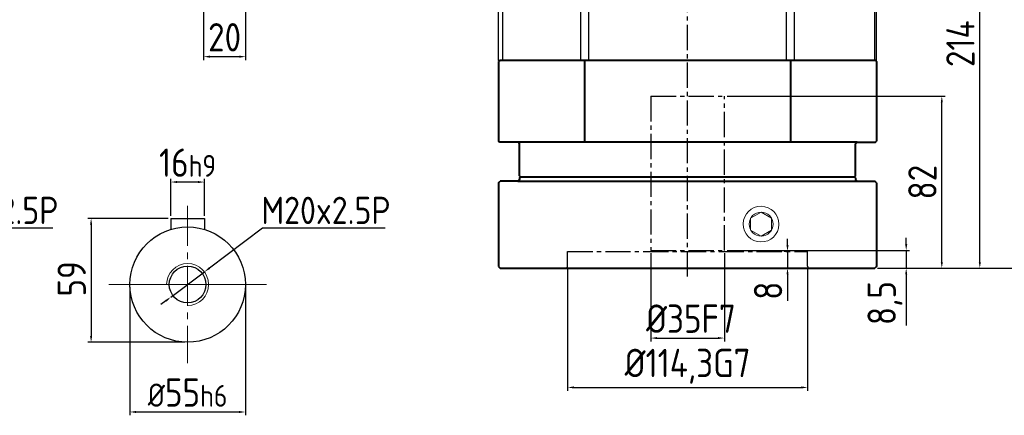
# Model space of a CAD drawing. Header units: millimetres. Extents: x 7 to 1423, y 5 to 926.
# Tile 3 of 5: x 472 to 941, y 375 to 564. Entities that reach past the tile are written whole.
import ezdxf

# ---------------------------------------------------------------- set-up
doc = ezdxf.new("R2010")
doc.units = ezdxf.units.MM
doc.linetypes.add('CENTER2', pattern=[28.575, 19.05, -3.175, 3.175, -3.175])
doc.linetypes.add('点画线', pattern=[18, 12, -2, 2, -2])
doc.layers.add('6文字层', color=3, linetype='Continuous')
doc.layers.add('7中心线层', color=7, linetype='点画线')
for name, color, linetype, lineweight in [('中心线', 230, 'CENTER2', 18), ('标注线', 3, 'Continuous', 15), ('粗实线', 7, 'Continuous', 40), ('细实线', 211, 'Continuous', 18)]:
    doc.layers.add(name, color=color, linetype=linetype, lineweight=lineweight)
doc.styles.add('工程字', font='gbenor.shx', dxfattribs={"bigfont": 'gbcbig.shx'})
doc.dimstyles.new('ISO-25-5', dxfattribs={"dimtxt": 13.5, "dimasz": 3, "dimexe": 1.6, "dimexo": 1.3, "dimgap": 2.5, "dimtad": 1, "dimdec": 3, "dimtxsty": '工程字', "dimcen": 2.5, "dimadec": 0, "dimazin": 0, "dimtfac": 1, "dimtdec": 3, "dimtmove": 0, "dimatfit": 3, "dimfxl": 1, "dimarcsym": 0})
doc.dimstyles.new('ISO-25-6', dxfattribs={"dimtxt": 13, "dimasz": 3, "dimexe": 1.6, "dimexo": 1.3, "dimgap": 2, "dimtad": 1, "dimtih": 1, "dimtoh": 1, "dimdec": 3, "dimtxsty": '工程字', "dimcen": 2.5, "dimadec": 0, "dimazin": 0, "dimtfac": 1, "dimtdec": 3, "dimtmove": 0, "dimatfit": 3, "dimfxl": 1, "dimarcsym": 0})

# ---------------------------------------------------------------- blocks, each defined once
blk = doc.blocks.new('*D24')
at = {"layer": '6文字层', "color": 0, "lineweight": -2}
for p, q in [((559.52, 579.1), (559.52, 544.44)), ((579.52, 573.3), (579.52, 544.44)), ((562.52, 546.04), (576.52, 546.04))]:
    blk.add_line(p, q, dxfattribs=at)
at = {"layer": '6文字层', "color": 0}
for points in [[(562.52, 546.54), (562.52, 545.54), (559.52, 546.04)], [(576.52, 545.54), (576.52, 546.54), (579.52, 546.04)]]:
    blk.add_solid(points, dxfattribs=at)
at = {"layer": 'Defpoints', "color": 0}
for p in [(559.52, 580.4), (579.52, 574.6), (579.52, 546.04)]:
    blk.add_point(p, dxfattribs=at)
at = {"layer": '6文字层', "color": 0, "insert": (569.52, 555.29), "char_height": 13.5, "attachment_point": 5, "style": '工程字'}
blk.add_mtext('20', dxfattribs=at)
blk = doc.blocks.new('*D25')
at = {"layer": '6文字层', "color": 0, "lineweight": -2}
for p, q in [((772.52, 452.4), (772.52, 410.27)), ((807.52, 452.4), (807.52, 410.27)), ((775.52, 411.87), (804.52, 411.87))]:
    blk.add_line(p, q, dxfattribs=at)
at = {"layer": '6文字层', "color": 0}
for points in [[(775.52, 412.37), (775.52, 411.37), (772.52, 411.87)], [(804.52, 411.37), (804.52, 412.37), (807.52, 411.87)]]:
    blk.add_solid(points, dxfattribs=at)
at = {"layer": 'Defpoints', "color": 0}
for p in [(772.52, 453.7), (807.52, 453.7), (807.52, 411.87)]:
    blk.add_point(p, dxfattribs=at)
at = {"layer": '6文字层', "color": 0, "insert": (791.61, 421.12), "char_height": 13.5, "attachment_point": 5, "style": '工程字'}
blk.add_mtext('%%c35{}{F7{\\H0.7x;}{}}', dxfattribs=at)
blk = doc.blocks.new('*D26')
at = {"layer": '6文字层', "color": 0, "lineweight": -2}
for p, q in [((732.87, 444.9), (732.87, 386.73)), ((847.17, 444.9), (847.17, 386.73)), ((735.87, 388.33), (844.17, 388.33))]:
    blk.add_line(p, q, dxfattribs=at)
at = {"layer": '6文字层', "color": 0}
for points in [[(735.87, 388.83), (735.87, 387.83), (732.87, 388.33)], [(844.17, 387.83), (844.17, 388.83), (847.17, 388.33)]]:
    blk.add_solid(points, dxfattribs=at)
at = {"layer": 'Defpoints', "color": 0}
for p in [(732.87, 446.2), (847.17, 446.2), (847.17, 388.33)]:
    blk.add_point(p, dxfattribs=at)
at = {"layer": '6文字层', "color": 0, "insert": (790.02, 398.43), "char_height": 13.5, "attachment_point": 5, "style": '工程字'}
blk.add_mtext('%%c114,3{}{G7{\\H0.7x;}{}}', dxfattribs=at)
blk = doc.blocks.new('*D27')
at = {"layer": '6文字层', "color": 0, "lineweight": -2}
for p, q in [((837.6, 456.2), (837.6, 459.2)), ((838.44, 453.2), (836, 453.2)), ((837.6, 453.2), (837.6, 445.2)), ((838.44, 445.2), (836, 445.2)), ((837.6, 442.2), (837.6, 429.7))]:
    blk.add_line(p, q, dxfattribs=at)
at = {"layer": '6文字层', "color": 0}
for points in [[(837.1, 456.2), (838.1, 456.2), (837.6, 453.2)], [(838.1, 442.2), (837.1, 442.2), (837.6, 445.2)]]:
    blk.add_solid(points, dxfattribs=at)
at = {"layer": 'Defpoints', "color": 0}
for p in [(839.74, 453.2), (837.6, 445.2), (839.74, 445.2)]:
    blk.add_point(p, dxfattribs=at)
at = {"layer": '6文字层', "color": 0, "insert": (828.35, 434.45), "char_height": 13.5, "attachment_point": 5, "rotation": 90, "style": '工程字'}
blk.add_mtext('8', dxfattribs=at)
blk = doc.blocks.new('*D28')
at = {"layer": '6文字层', "color": 0, "lineweight": -2}
for p, q in [((894.12, 456.7), (894.12, 459.7)), ((808.82, 453.7), (895.72, 453.7)), ((894.12, 453.7), (894.12, 445.2)), ((880.52, 445.2), (895.72, 445.2)), ((894.12, 442.2), (894.12, 417.89))]:
    blk.add_line(p, q, dxfattribs=at)
at = {"layer": '6文字层', "color": 0}
for points in [[(893.62, 456.7), (894.62, 456.7), (894.12, 453.7)], [(894.62, 442.2), (893.62, 442.2), (894.12, 445.2)]]:
    blk.add_solid(points, dxfattribs=at)
at = {"layer": 'Defpoints', "color": 0}
for p in [(807.52, 453.7), (879.22, 445.2), (894.12, 445.2)]:
    blk.add_point(p, dxfattribs=at)
at = {"layer": '6文字层', "color": 0, "insert": (884.03, 428.55), "char_height": 13.5, "attachment_point": 5, "rotation": 90, "style": '工程字'}
blk.add_mtext('8,5', dxfattribs=at)
blk = doc.blocks.new('*D29')
at = {"layer": '6文字层', "color": 0, "lineweight": -2}
for p, q in [((808.82, 527.2), (912.69, 527.2)), ((911.09, 448.2), (911.09, 524.2)), ((880.52, 445.2), (912.69, 445.2))]:
    blk.add_line(p, q, dxfattribs=at)
at = {"layer": '6文字层', "color": 0}
for points in [[(911.59, 524.2), (910.59, 524.2), (911.09, 527.2)], [(910.59, 448.2), (911.59, 448.2), (911.09, 445.2)]]:
    blk.add_solid(points, dxfattribs=at)
at = {"layer": 'Defpoints', "color": 0}
for p in [(807.52, 527.2), (911.09, 527.2), (879.22, 445.2)]:
    blk.add_point(p, dxfattribs=at)
at = {"layer": '6文字层', "color": 0, "insert": (901.84, 486.2), "char_height": 13.5, "attachment_point": 5, "rotation": 90, "style": '工程字'}
blk.add_mtext('82', dxfattribs=at)
blk = doc.blocks.new('*D30')
at = {"layer": '6文字层', "color": 0, "lineweight": -2}
for p, q in [((791.32, 659.2), (930.78, 659.2)), ((929.18, 448.2), (929.18, 656.2)), ((880.52, 445.2), (930.78, 445.2))]:
    blk.add_line(p, q, dxfattribs=at)
at = {"layer": '6文字层', "color": 0}
for points in [[(929.68, 656.2), (928.68, 656.2), (929.18, 659.2)], [(928.68, 448.2), (929.68, 448.2), (929.18, 445.2)]]:
    blk.add_solid(points, dxfattribs=at)
at = {"layer": 'Defpoints', "color": 0}
for p in [(790.02, 659.2), (929.18, 659.2), (879.22, 445.2)]:
    blk.add_point(p, dxfattribs=at)
at = {"layer": '6文字层', "color": 0, "insert": (919.93, 552.2), "char_height": 13.5, "attachment_point": 5, "rotation": 90, "style": '工程字'}
blk.add_mtext('214', dxfattribs=at)
blk = doc.blocks.new('*D31')
at = {"layer": '6文字层', "color": 0, "lineweight": -2}
for p, q in [((771.32, 749.2), (964.94, 749.2)), ((963.34, 448.2), (963.34, 746.2)), ((880.52, 445.2), (964.94, 445.2))]:
    blk.add_line(p, q, dxfattribs=at)
at = {"layer": '6文字层', "color": 0}
for points in [[(963.84, 746.2), (962.84, 746.2), (963.34, 749.2)], [(962.84, 448.2), (963.84, 448.2), (963.34, 445.2)]]:
    blk.add_solid(points, dxfattribs=at)
at = {"layer": 'Defpoints', "color": 0}
for p in [(770.02, 749.2), (963.34, 749.2), (879.22, 445.2)]:
    blk.add_point(p, dxfattribs=at)
at = {"layer": '6文字层', "color": 0, "insert": (954.09, 597.2), "char_height": 13.5, "attachment_point": 5, "rotation": 90, "style": '工程字'}
blk.add_mtext('304', dxfattribs=at)
blk = doc.blocks.new('*D32')
at = {"layer": '6文字层', "color": 0, "lineweight": -2}
for p, q in [((543.9, 470.21), (543.9, 487.86)), ((559.9, 470.21), (559.9, 487.86)), ((556.9, 486.26), (546.9, 486.26))]:
    blk.add_line(p, q, dxfattribs=at)
at = {"layer": '6文字层', "color": 0}
for points in [[(546.9, 486.76), (546.9, 485.76), (543.9, 486.26)], [(556.9, 485.76), (556.9, 486.76), (559.9, 486.26)]]:
    blk.add_solid(points, dxfattribs=at)
at = {"layer": 'Defpoints', "color": 0}
for p in [(543.9, 486.26), (543.9, 468.91), (559.9, 468.91)]:
    blk.add_point(p, dxfattribs=at)
at = {"layer": '6文字层', "color": 0, "insert": (551.9, 495.51), "char_height": 13.5, "attachment_point": 5, "style": '工程字'}
blk.add_mtext('{16{\\H0.7727x;h9}}', dxfattribs=at)
blk = doc.blocks.new('*D33')
at = {"layer": '6文字层', "color": 0, "lineweight": -2}
for p, q in [((524.4, 436.11), (524.4, 375.04)), ((579.4, 436.11), (579.4, 375.04)), ((527.4, 376.64), (576.4, 376.64))]:
    blk.add_line(p, q, dxfattribs=at)
at = {"layer": '6文字层', "color": 0}
for points in [[(527.4, 377.14), (527.4, 376.14), (524.4, 376.64)], [(576.4, 376.14), (576.4, 377.14), (579.4, 376.64)]]:
    blk.add_solid(points, dxfattribs=at)
at = {"layer": 'Defpoints', "color": 0}
for p in [(524.4, 437.41), (579.4, 437.41), (579.4, 376.64)]:
    blk.add_point(p, dxfattribs=at)
at = {"layer": '6文字层', "color": 0, "insert": (551.9, 385.89), "char_height": 13.5, "attachment_point": 5, "style": '工程字'}
blk.add_mtext('{{\\H0.8182x;%%C}55{\\H0.7727x;h6}}', dxfattribs=at)
blk = doc.blocks.new('*D34')
at = {"layer": '6文字层', "color": 0, "lineweight": -2}
for p, q in [((542.6, 468.91), (504.35, 468.91)), ((505.95, 465.91), (505.95, 412.91)), ((550.6, 409.91), (504.35, 409.91))]:
    blk.add_line(p, q, dxfattribs=at)
at = {"layer": '6文字层', "color": 0}
for points in [[(506.45, 465.91), (505.45, 465.91), (505.95, 468.91)], [(505.45, 412.91), (506.45, 412.91), (505.95, 409.91)]]:
    blk.add_solid(points, dxfattribs=at)
at = {"layer": 'Defpoints', "color": 0}
for p in [(543.9, 468.91), (505.95, 409.91), (551.9, 409.91)]:
    blk.add_point(p, dxfattribs=at)
at = {"layer": '6文字层', "color": 0, "insert": (496.7, 440.11), "char_height": 13.5, "attachment_point": 5, "rotation": 90, "style": '工程字'}
blk.add_mtext('59', dxfattribs=at)
blk = doc.blocks.new('*D35')
at = {"layer": '6文字层', "color": 0, "lineweight": -2}
for p, q in [((587.64, 464.25), (562.3, 445.21)), ((645.97, 464.25), (587.64, 464.25)), ((543.91, 431.4), (559.9, 443.41)), ((541.51, 429.6), (539.11, 427.8))]:
    blk.add_line(p, q, dxfattribs=at)
at = {"layer": '6文字层', "color": 0}
for points in [[(562, 445.61), (562.6, 444.81), (559.9, 443.41)], [(541.81, 429.2), (541.21, 430), (543.91, 431.4)]]:
    blk.add_solid(points, dxfattribs=at)
at = {"layer": 'Defpoints', "color": 0}
for p in [(559.9, 443.41), (543.91, 431.4)]:
    blk.add_point(p, dxfattribs=at)
at = {"layer": '6文字层', "color": 0, "insert": (617.81, 472.75), "char_height": 13, "attachment_point": 5, "style": '工程字'}
blk.add_mtext('M20x2.5P', dxfattribs=at)
blk = doc.blocks.new('*D37')
at = {"layer": '6文字层', "color": 0, "lineweight": -2}
for p, q in [((429.44, 464.25), (404.1, 445.21)), ((487.78, 464.25), (429.44, 464.25)), ((385.71, 431.4), (401.7, 443.41)), ((383.31, 429.6), (380.91, 427.8))]:
    blk.add_line(p, q, dxfattribs=at)
at = {"layer": '6文字层', "color": 0}
for points in [[(403.8, 445.61), (404.4, 444.81), (401.7, 443.41)], [(383.61, 429.2), (383.01, 430), (385.71, 431.4)]]:
    blk.add_solid(points, dxfattribs=at)
at = {"layer": 'Defpoints', "color": 0}
for p in [(401.7, 443.41), (385.71, 431.4)]:
    blk.add_point(p, dxfattribs=at)
at = {"layer": '6文字层', "color": 0, "insert": (459.61, 472.75), "char_height": 13, "attachment_point": 5, "style": '工程字'}
blk.add_mtext('M20x2.5P', dxfattribs=at)
blk = doc.blocks.new('180L111')
at = {"color": 7, "linetype": 'Continuous', "lineweight": 30}
for p, q in [((20.7, 141.44), (-41.05, 141.44)), ((-41.05, 140.6), (-41.05, 141.44)), ((-41.05, 139.47), (-41.05, 140.6)), ((-41.05, 102.39), (-41.05, 139.47)), ((129.82, 12.18), (26.9, 138.5)), ((-41.05, 98.41), (-41.05, 102.39)), ((-41.05, 4.47), (-41.05, 98.41)), ((130.95, 9.02), (130.95, -12.56)), ((-41.05, 0.5), (-41.05, 4.47)), ((-41.05, -36.58), (-41.05, 0.5)), ((130.95, -12.56), (138.95, -12.56)), ((140.95, -14.56), (140.95, -15.38)), ((140.95, -63.56), (140.95, -15.38)), ((-41.05, -37.71), (-41.05, -36.58)), ((-41.05, -38.56), (-41.05, -37.71)), ((-41.05, -38.56), (-40.05, -38.56)), ((-39.05, -63.56), (-39.05, -39.56)), ((-38.21, -63.56), (-39.05, -63.56)), ((-37.08, -63.56), (-38.21, -63.56)), ((0, -63.56), (-37.08, -63.56)), ((3.98, -63.56), (0, -63.56)), ((3.98, -63.56), (97.92, -63.56)), ((101.89, -63.56), (97.92, -63.56)), ((139.89, -63.56), (101.89, -63.56)), ((140.95, -63.56), (139.89, -63.56))]:
    blk.add_line(p, q, dxfattribs=at)
at = {"color": 7, "linetype": 'Continuous', "lineweight": 25}
for p, q in [((20.31, 140.62), (20.7, 141.44)), ((19.16, 140.6), (-41.05, 140.6)), ((-41.05, 139.47), (19.16, 139.47)), ((19.16, 140.6), (19.16, 139.47)), ((25.59, 136.92), (26.51, 137.68)), ((25.59, 136.92), (25.86, 136.59)), ((26.9, 138.5), (26.51, 137.68)), ((27.02, 137.04), (26.51, 137.68)), ((43.13, 117.28), (40.76, 120.19)), ((43.13, 117.28), (43.74, 117.5)), ((129.62, 12.11), (43.74, 117.5)), ((44.13, 116.21), (43.58, 116.02)), ((-3.82, 102.39), (-41.05, 102.39)), ((41.49, 47.87), (-1.34, 100.44)), ((-41.05, 98.41), (-3.82, 98.41)), ((40.86, 43.57), (-3.82, 98.41)), ((98.31, 4.99), (43.27, 72.54)), ((43.25, -11.71), (43.25, 67.39)), ((40.86, 43.57), (42.86, 43.57)), ((42.86, -12.09), (42.86, 43.57)), ((130.68, 8.95), (130.74, 8.95)), ((130.74, 8.95), (130.95, 9.02)), ((130.74, -12.76), (130.74, 8.95)), ((3.98, 4.47), (-41.05, 4.47)), ((-41.05, 0.5), (-0.5, 0.5)), ((0, 0), (0, -63.56)), ((3.98, -63.56), (3.98, 4.47)), ((98.74, -13.69), (98.74, 2.93)), ((42.86, -12.09), (43.25, -11.71)), ((45.25, -13.71), (44.86, -14.09)), ((45.25, -13.71), (95.77, -13.71)), ((130.74, -12.76), (130.95, -12.56)), ((138.95, -12.56), (138.95, -13.38)), ((97.92, -14.09), (44.86, -14.09)), ((97.92, -14.09), (97.92, -16.09)), ((97.92, -16.09), (97.92, -63.56)), ((101.89, -63.56), (101.89, -16.08)), ((139.89, -15.43), (139.89, -63.56)), ((-37.94, -36.58), (-41.05, -36.58)), ((-37.08, -63.56), (-37.08, -37.44)), ((-40.05, -38.56), (-39.21, -37.71)), ((-38.21, -38.71), (-39.05, -39.56))]:
    blk.add_line(p, q, dxfattribs=at)
at = {"color": 7, "linetype": 'Continuous', "lineweight": 25, "flags": 128}
for points in [[(129.82, 12.18), (129.71, 12.14), (129.62, 12.11)], [(100.9, -14.06), (108.4, -13.99), (115.46, -13.89), (122.01, -13.79), (128.01, -13.69), (133.4, -13.57), (138.15, -13.44)]]:
    blk.add_lwpolyline(points, dxfattribs=at)
at = {"color": 7, "linetype": 'Continuous', "lineweight": 25}
for centre, radius, start, end in [((20.31, 132.62), 8, 39.1823, 89.9913), ((41.58, 116.01), 2, 0.0064, 39.1673), ((125.74, 8.95), 5, 0.0064, 39.1673)]:
    blk.add_arc(centre, radius, start, end, dxfattribs=at)
at = {"color": 7, "linetype": 'Continuous', "lineweight": 30}
for centre, major_axis, ratio, start_param, end_param in [((20.7, 133.44), (-3.43, -7.23), 0.999813, 2.698122, 3.585064), ((125.95, 9.02), (-4.71, -1.68), 0.999828, 2.799792, 3.483393), ((138.95, -14.56), (0, 2), 0.999848, 4.712389, 6.283185), ((-40.05, -39.56), (0.707, 0.707), 0.999695, 5.497939, 7.068431)]:
    blk.add_ellipse(centre, major_axis=major_axis, ratio=ratio, start_param=start_param, end_param=end_param, dxfattribs=at)
at = {"color": 7, "linetype": 'Continuous', "lineweight": 25}
for centre, major_axis, ratio, start_param, end_param in [((33.86, 128.62), (-6.93, 8.5), 0.01353, 3.260793, 6.14193), ((44.4, -17.54), (-0.02, 135.6), 0.011024, 0.16526, 0.84419), ((43.33, 67.28), (0, 7.92), 0.011024, 0.84419, 1.557264), ((45.25, -11.71), (-1.41, -1.41), 0.999695, 5.497939, 7.068431), ((95.77, -13.62), (5, 0), 0.017455, 4.712389, 5.346139), ((50.95, -12.56), (80.7, 0), 0.017455, 5.346139, 6.128453), ((125.74, -12.76), (5, 0), 0.017455, 6.128453, 6.265732)]:
    blk.add_ellipse(centre, major_axis=major_axis, ratio=ratio, start_param=start_param, end_param=end_param, dxfattribs=at)
blk.add_ellipse((43.05, 3.22), major_axis=(0, 8.5), ratio=0.017455, dxfattribs=at)
for points, knots in [([(-3.82, 102.39), (-3.66, 102.6), (-3.32, 103.02), (-2.82, 103.66), (-2.32, 104.3), (-1.82, 104.95), (-1.33, 105.61), (-0.83, 106.28), (-0.34, 106.95), (0.15, 107.64), (0.64, 108.33), (1.13, 109.02), (1.62, 109.72), (2.1, 110.43), (2.59, 111.15), (3.07, 111.87), (3.94, 113.17), (5.16, 115.07), (6.71, 117.53), (8.23, 120.01), (10.16, 123.25), (12.43, 127.18), (14.29, 130.5), (15.47, 132.63), (16.04, 133.67), (16.59, 134.69), (17.13, 135.69), (17.66, 136.67), (18.17, 137.62), (18.67, 138.56), (19, 139.17), (19.16, 139.47)], [0, 0, 0, 0, 0.015295, 0.030759, 0.046392, 0.062196, 0.078173, 0.094322, 0.110647, 0.127148, 0.143825, 0.160681, 0.177715, 0.19493, 0.212326, 0.229904, 0.247665, 0.307937, 0.369433, 0.432181, 0.496207, 0.620867, 0.747775, 0.779188, 0.810629, 0.842101, 0.873607, 0.905147, 0.936724, 0.968341, 1, 1, 1, 1]), ([(-1.34, 100.44), (1.69, 103.81), (7.05, 110.58), (12.73, 118.69), (16.8, 124.83), (20.52, 130.62), (22.93, 134.49), (24.37, 136.85)], [0, 0, 0, 0, 0.25, 0.5, 0.625, 0.75, 1, 1, 1, 1]), ([(24.37, 136.85), (23.69, 137.52), (22.86, 138.12), (21.06, 139.02), (20.09, 139.33), (19.16, 139.47)], [0, 0, 0, 0, 0.5, 0.5, 1, 1, 1, 1]), ([(25.86, 136.59), (25.82, 136.56), (25.75, 136.5), (25.64, 136.4), (25.54, 136.3), (25.45, 136.19), (25.37, 136.07), (25.29, 135.95), (25.22, 135.82), (25.16, 135.69), (25.1, 135.55), (25.06, 135.41), (25.01, 135.27), (24.98, 135.12), (24.92, 134.77), (24.9, 134.19), (25.03, 133.31), (25.4, 132.1), (26.21, 130.47), (27.5, 128.67), (28.86, 127.17), (30.14, 125.95), (31.3, 124.97), (32.57, 124), (33.94, 123.07), (35.25, 122.28), (36.32, 121.72), (37.07, 121.36), (37.71, 121.08), (38.3, 120.84), (38.67, 120.71), (38.85, 120.65)], [0, 0, 0, 0, 0.010428, 0.020704, 0.030835, 0.040825, 0.050682, 0.06041, 0.070015, 0.079506, 0.088888, 0.098168, 0.107353, 0.116451, 0.12547, 0.166965, 0.208484, 0.250849, 0.330407, 0.421519, 0.501008, 0.559463, 0.625566, 0.679217, 0.750122, 0.82827, 0.874712, 0.909285, 0.941687, 0.971923, 1, 1, 1, 1]), ([(25.86, 136.59), (25.9, 136.62), (25.98, 136.68), (26.09, 136.75), (26.2, 136.83), (26.29, 136.89), (26.38, 136.94), (26.47, 136.99), (26.54, 137.03), (26.61, 137.06), (26.68, 137.08), (26.74, 137.1), (26.79, 137.11), (26.84, 137.12), (26.88, 137.11), (26.92, 137.1), (26.96, 137.09), (26.99, 137.07), (27.01, 137.05), (27.02, 137.04)], [0, 0, 0, 0, 0.067747, 0.134358, 0.199836, 0.264184, 0.327407, 0.389508, 0.450491, 0.510362, 0.569125, 0.626784, 0.683346, 0.738815, 0.793198, 0.846502, 0.898731, 0.949895, 1, 1, 1, 1]), ([(40.76, 120.19), (40.76, 120.18), (40.77, 120.17), (40.77, 120.15), (40.76, 120.13), (40.75, 120.12), (40.72, 120.12), (40.69, 120.12), (40.64, 120.12), (40.59, 120.13), (40.52, 120.14), (40.45, 120.15), (40.37, 120.17), (40.24, 120.2), (40.07, 120.25), (39.82, 120.33), (39.53, 120.42), (39.21, 120.53), (38.97, 120.61), (38.85, 120.65)], [0, 0, 0, 0, 0.040517, 0.080944, 0.121377, 0.161909, 0.202635, 0.243646, 0.285033, 0.326885, 0.369286, 0.412319, 0.456061, 0.500588, 0.590621, 0.685189, 0.784711, 0.889546, 1, 1, 1, 1]), ([(43.52, 114.67), (43.38, 106.83), (43.25, 96.99), (43.03, 74.21), (42.94, 61.28), (42.87, 47.37)], [0, 0, 0, 0, 0.5, 0.5, 1, 1, 1, 1]), ([(43.58, 116.02), (43.57, 116.01), (43.57, 115.98), (43.56, 115.87), (43.55, 115.78), (43.54, 115.45), (43.53, 115.11), (43.52, 114.67)], [0, 0, 0, 0, 0.25, 0.25, 0.5, 0.5, 1, 1, 1, 1]), ([(44.13, 116.21), (44.14, 116.25), (44.14, 116.32), (44.14, 116.43), (44.13, 116.55), (44.11, 116.67), (44.09, 116.79), (44.05, 116.91), (44.01, 117.02), (43.97, 117.11), (43.96, 117.16)], [0, 0, 0, 0, 0.147199, 0.280372, 0.399537, 0.567213, 0.698357, 0.80875, 0.909104, 1, 1, 1, 1]), ([(29.03, 106.09), (29.81, 105.76), (31.33, 105.06), (33.35, 103.88), (35.03, 102.69), (36.41, 101.55), (37.57, 100.4), (38.52, 99.27), (39.29, 98.11), (39.87, 96.92), (40.14, 95.89), (40.17, 95.11), (40.11, 94.55), (39.96, 94.03), (39.66, 93.42), (39.1, 92.77), (38.01, 92.03), (36.31, 91.45), (34.11, 91.17), (31.72, 91.15), (28.57, 91.41), (24.5, 92.11), (20.41, 93.27), (17.15, 94.46), (14.69, 95.54), (12.37, 96.78), (10.5, 98.08), (9.23, 99.27), (8.52, 100.18), (8.1, 100.96), (7.88, 101.6), (7.76, 102.25), (7.78, 103.09), (8.11, 104.08), (8.82, 105.02), (9.72, 105.8), (11, 106.6), (12.8, 107.35), (15.04, 107.89), (17.38, 108.16), (20.5, 108.19), (24.42, 107.69), (27.52, 106.71), (29.03, 106.09)], [0, 0, 0, 0, 0.032042, 0.062472, 0.084824, 0.105606, 0.125084, 0.14145, 0.156521, 0.172906, 0.188069, 0.195854, 0.203785, 0.211659, 0.2196, 0.234584, 0.251092, 0.280111, 0.313884, 0.343785, 0.376265, 0.437156, 0.499967, 0.532125, 0.562277, 0.595987, 0.624671, 0.641459, 0.65607, 0.664072, 0.671927, 0.679959, 0.687643, 0.702375, 0.719183, 0.733932, 0.750404, 0.780042, 0.813146, 0.843796, 0.875549, 0.93852, 1, 1, 1, 1]), ([(-3.82, 102.39), (-3.4, 102.11), (-2.97, 101.81), (-2.14, 101.15), (-1.73, 100.8), (-1.34, 100.44)], [0, 0, 0, 0, 0.5, 0.5, 1, 1, 1, 1]), ([(41.49, 47.87), (41.86, 47.84), (42.23, 47.77), (42.73, 47.59), (42.86, 47.47), (42.87, 47.37)], [0, 0, 0, 0, 0.5, 0.5, 1, 1, 1, 1]), ([(98.31, 4.99), (98.54, 5.03), (99, 5.09), (99.7, 5.2), (100.38, 5.31), (101.07, 5.42), (101.76, 5.53), (102.44, 5.65), (103.12, 5.77), (103.8, 5.9), (104.47, 6.02), (105.14, 6.15), (105.81, 6.28), (106.48, 6.41), (107.14, 6.54), (107.8, 6.68), (108.45, 6.81), (109.1, 6.95), (110.39, 7.23), (112.28, 7.64), (114.66, 8.19), (116.92, 8.74), (118.63, 9.16), (119.88, 9.48), (120.72, 9.7), (121.53, 9.9), (122.3, 10.11), (123.05, 10.3), (123.76, 10.49), (124.43, 10.67), (125.07, 10.84), (125.68, 11.01), (126.26, 11.16), (126.8, 11.31), (127.3, 11.45), (127.77, 11.58), (128.21, 11.7), (128.6, 11.81), (128.96, 11.91), (129.29, 12), (129.48, 12.06), (129.57, 12.08)], [0, 0, 0, 0, 0.013895, 0.02788, 0.041955, 0.056121, 0.070379, 0.084729, 0.099172, 0.113708, 0.128339, 0.143065, 0.157886, 0.172803, 0.187817, 0.202929, 0.218139, 0.233447, 0.248854, 0.310422, 0.372657, 0.43559, 0.49925, 0.526909, 0.554575, 0.58225, 0.609936, 0.637636, 0.665352, 0.693086, 0.72084, 0.748617, 0.77642, 0.804249, 0.832107, 0.859998, 0.887922, 0.915882, 0.94388, 0.971919, 1, 1, 1, 1]), ([(129.62, 12.11), (129.61, 12.11), (129.61, 12.11), (129.6, 12.11), (129.59, 12.1), (129.58, 12.09), (129.57, 12.08)], [0, 0, 0, 0, 0.203334, 0.542784, 0.770852, 1, 1, 1, 1]), ([(98.74, 2.93), (98.73, 3), (98.72, 3.14), (98.69, 3.35), (98.66, 3.56), (98.63, 3.77), (98.58, 4.03), (98.51, 4.32), (98.42, 4.66), (98.35, 4.88), (98.31, 4.99)], [0, 0, 0, 0, 0.100359, 0.19986, 0.299188, 0.399022, 0.500026, 0.663765, 0.829772, 1, 1, 1, 1]), ([(130.68, 8.95), (130.63, 8.94), (130.53, 8.92), (130.38, 8.88), (130.2, 8.84), (130.02, 8.79), (129.83, 8.75), (129.62, 8.7), (129.4, 8.64), (129.17, 8.59), (128.92, 8.53), (128.66, 8.47), (128.39, 8.4), (128.11, 8.34), (127.81, 8.27), (127.5, 8.19), (127.17, 8.12), (126.83, 8.04), (126.47, 7.95), (126.1, 7.87), (125.72, 7.78), (125.32, 7.69), (124.9, 7.6), (124.47, 7.5), (124.03, 7.4), (123.57, 7.3), (123.09, 7.19), (122.6, 7.09), (122.09, 6.98), (121.57, 6.86), (121.02, 6.74), (120.47, 6.63), (119.64, 6.45), (118.36, 6.18), (116.39, 5.77), (113.73, 5.25), (111.09, 4.76), (108.79, 4.36), (107.15, 4.09), (105.56, 3.84), (104.04, 3.61), (102.6, 3.41), (101.23, 3.23), (99.96, 3.06), (99.13, 2.97), (98.74, 2.93)], [0, 0, 0, 0, 0.014545, 0.029194, 0.043948, 0.058807, 0.073771, 0.088839, 0.104012, 0.119291, 0.134675, 0.150164, 0.165758, 0.181458, 0.197264, 0.213175, 0.229192, 0.245315, 0.261544, 0.277879, 0.29432, 0.310867, 0.327521, 0.344281, 0.361147, 0.37812, 0.3952, 0.412386, 0.429679, 0.447079, 0.464586, 0.482199, 0.49992, 0.540991, 0.596405, 0.666162, 0.750258, 0.789291, 0.82609, 0.860656, 0.892989, 0.923089, 0.950958, 0.976594, 1, 1, 1, 1]), ([(-37.94, -36.58), (-37.78, -36.43), (-37.48, -36.13), (-37.01, -35.67), (-36.54, -35.2), (-36.06, -34.72), (-35.57, -34.24), (-35.08, -33.75), (-34.58, -33.25), (-34.07, -32.75), (-33.55, -32.24), (-33.02, -31.72), (-32.49, -31.19), (-31.95, -30.65), (-31.4, -30.11), (-30.84, -29.56), (-30.28, -29), (-29.71, -28.43), (-29.13, -27.86), (-28.54, -27.28), (-27.95, -26.69), (-27.35, -26.09), (-26.74, -25.49), (-26.12, -24.88), (-25.5, -24.26), (-24.86, -23.63), (-24.22, -23), (-23.58, -22.36), (-22.92, -21.71), (-22.26, -21.05), (-21.38, -20.19), (-20.29, -19.11), (-18.97, -17.79), (-17.61, -16.45), (-16.22, -15.07), (-14.79, -13.66), (-13.34, -12.22), (-11.85, -10.74), (-10.32, -9.24), (-8.77, -7.69), (-7.18, -6.12), (-5.56, -4.51), (-3.9, -2.87), (-2.21, -1.2), (-1.07, -0.07), (-0.5, 0.5)], [0, 0, 0, 0, 0.015286, 0.030655, 0.046109, 0.061647, 0.07727, 0.092978, 0.108773, 0.124654, 0.140622, 0.156677, 0.17282, 0.189051, 0.205371, 0.221781, 0.23828, 0.254868, 0.271548, 0.288318, 0.305179, 0.322132, 0.339177, 0.356315, 0.373545, 0.390868, 0.408285, 0.425795, 0.4434, 0.4611, 0.478894, 0.512876, 0.547348, 0.582314, 0.617774, 0.653732, 0.690188, 0.727145, 0.764605, 0.802568, 0.841037, 0.880014, 0.919499, 0.959494, 1, 1, 1, 1]), ([(0, 0), (-0.28, -0.28), (-0.83, -0.83), (-1.64, -1.66), (-2.46, -2.48), (-3.26, -3.29), (-4.06, -4.1), (-4.85, -4.89), (-5.63, -5.68), (-6.4, -6.46), (-7.17, -7.24), (-7.93, -8), (-8.68, -8.76), (-9.42, -9.51), (-10.16, -10.25), (-10.88, -10.99), (-11.6, -11.71), (-12.32, -12.43), (-13.02, -13.15), (-13.72, -13.85), (-14.41, -14.55), (-15.09, -15.24), (-15.76, -15.92), (-16.43, -16.59), (-17.09, -17.26), (-17.74, -17.91), (-18.39, -18.56), (-19.02, -19.21), (-19.65, -19.84), (-20.27, -20.47), (-21.11, -21.32), (-22.16, -22.38), (-23.41, -23.64), (-24.63, -24.87), (-25.82, -26.08), (-26.99, -27.25), (-28.13, -28.4), (-29.23, -29.52), (-30.31, -30.61), (-31.36, -31.67), (-32.39, -32.7), (-33.38, -33.71), (-34.35, -34.68), (-35.29, -35.63), (-36.2, -36.55), (-36.78, -37.14), (-37.08, -37.44)], [0, 0, 0, 0, 0.019619, 0.039118, 0.058498, 0.077759, 0.096901, 0.115924, 0.134829, 0.153616, 0.172284, 0.190834, 0.209266, 0.227581, 0.245778, 0.263858, 0.28182, 0.299666, 0.317395, 0.335007, 0.352503, 0.369883, 0.387147, 0.404295, 0.421328, 0.438245, 0.455047, 0.471735, 0.488308, 0.504766, 0.521111, 0.555426, 0.589389, 0.623, 0.656263, 0.689181, 0.721756, 0.75399, 0.785888, 0.817452, 0.848684, 0.879589, 0.91017, 0.940429, 0.970372, 1, 1, 1, 1]), ([(-0.5, 0.5), (-0.4, 0.58), (-0.19, 0.75), (0.11, 1.01), (0.41, 1.28), (0.71, 1.55), (1.02, 1.82), (1.32, 2.1), (1.68, 2.45), (2.14, 2.87), (2.71, 3.38), (3.32, 3.92), (3.75, 4.29), (3.98, 4.47)], [0, 0, 0, 0, 0.068961, 0.137826, 0.206597, 0.275272, 0.343853, 0.412339, 0.48073, 0.597778, 0.723307, 0.857368, 1, 1, 1, 1]), ([(3.98, 4.47), (3.89, 4.37), (3.73, 4.18), (3.47, 3.88), (3.22, 3.59), (2.96, 3.3), (2.71, 3.02), (2.45, 2.73), (2.19, 2.45), (1.85, 2.08), (1.43, 1.63), (0.97, 1.12), (0.49, 0.58), (0.19, 0.22), (0, 0)], [0, 0, 0, 0, 0.063644, 0.127156, 0.19054, 0.253801, 0.316944, 0.379972, 0.442891, 0.505706, 0.630226, 0.754282, 0.849267, 1, 1, 1, 1]), ([(42.86, -12.09), (42.86, -12.14), (42.87, -12.24), (42.88, -12.38), (42.91, -12.52), (42.94, -12.66), (42.99, -12.79), (43.04, -12.92), (43.11, -13.05), (43.18, -13.18), (43.26, -13.29), (43.35, -13.4), (43.45, -13.51), (43.55, -13.61), (43.66, -13.7), (43.78, -13.78), (43.9, -13.85), (44.03, -13.91), (44.16, -13.97), (44.3, -14.01), (44.44, -14.05), (44.58, -14.07), (44.72, -14.09), (44.81, -14.09), (44.86, -14.09)], [0, 0, 0, 0, 0.045471, 0.090937, 0.136398, 0.181857, 0.227312, 0.272764, 0.318214, 0.363662, 0.409109, 0.454555, 0.5, 0.545445, 0.590891, 0.636338, 0.681786, 0.727236, 0.772688, 0.818143, 0.863602, 0.909063, 0.954529, 1, 1, 1, 1]), ([(139.89, -15.43), (139.89, -15.17), (139.84, -14.91), (139.66, -14.43), (139.53, -14.21), (139.21, -13.85), (139.02, -13.7), (138.6, -13.5), (138.38, -13.44), (138.15, -13.44)], [0, 0, 0, 0, 0.25, 0.25, 0.5, 0.5, 0.75, 0.75, 1, 1, 1, 1]), ([(101.89, -16.08), (101.89, -15.84), (101.87, -15.59), (101.77, -15.1), (101.69, -14.87), (101.5, -14.48), (101.38, -14.33), (101.14, -14.13), (101.02, -14.08), (100.9, -14.08)], [0, 0, 0, 0, 0.25, 0.25, 0.5, 0.5, 0.75, 0.75, 1, 1, 1, 1]), ([(-39.21, -37.71), (-39.2, -37.71), (-39.2, -37.7), (-39.18, -37.69), (-39.16, -37.67), (-39.13, -37.64), (-39.09, -37.61), (-39.05, -37.57), (-39, -37.52), (-38.94, -37.47), (-38.87, -37.41), (-38.79, -37.34), (-38.71, -37.27), (-38.62, -37.19), (-38.53, -37.11), (-38.42, -37.01), (-38.31, -36.92), (-38.19, -36.81), (-38.07, -36.7), (-37.98, -36.62), (-37.94, -36.58)], [0, 0, 0, 0, 0.051386, 0.103002, 0.154902, 0.207138, 0.25976, 0.31282, 0.366366, 0.420445, 0.475104, 0.530387, 0.586339, 0.642999, 0.700409, 0.758608, 0.817631, 0.877515, 0.938294, 1, 1, 1, 1]), ([(-37.08, -37.44), (-37.12, -37.49), (-37.2, -37.58), (-37.32, -37.71), (-37.43, -37.84), (-37.53, -37.95), (-37.63, -38.06), (-37.72, -38.16), (-37.8, -38.25), (-37.87, -38.33), (-37.94, -38.41), (-38, -38.47), (-38.05, -38.53), (-38.1, -38.58), (-38.13, -38.62), (-38.16, -38.66), (-38.18, -38.68), (-38.2, -38.7), (-38.2, -38.71), (-38.21, -38.71)], [0, 0, 0, 0, 0.065307, 0.129576, 0.192847, 0.255159, 0.316557, 0.377083, 0.436784, 0.495709, 0.553909, 0.611434, 0.66834, 0.724682, 0.780518, 0.835906, 0.890908, 0.945585, 1, 1, 1, 1]), ([(-37.08, -37.44), (-37.1, -37.35), (-37.14, -37.25), (-37.25, -37.07), (-37.32, -36.98), (-37.47, -36.82), (-37.57, -36.75), (-37.75, -36.64), (-37.85, -36.6), (-37.94, -36.58)], [0, 0, 0, 0, 0.25, 0.25, 0.5, 0.5, 0.75, 0.75, 1, 1, 1, 1])]:
    blk.add_open_spline(points, degree=3, knots=knots, dxfattribs=at)
for points in [[(19.16, 140.6), (19.55, 140.6), (19.93, 140.61), (20.31, 140.62)], [(25.59, 136.92), (25.19, 136.9), (24.78, 136.87), (24.37, 136.85)], [(43.74, 117.5), (43.83, 117.39), (43.9, 117.28), (43.96, 117.16)], [(42.87, 47.37), (42.87, 46.18), (42.86, 44.88), (42.86, 43.57)], [(0, 0), (-0.07, 0.09), (-0.23, 0.27), (-0.41, 0.43), (-0.5, 0.5)], [(138.15, -13.43), (138.68, -13.41), (138.95, -13.39), (138.95, -13.38)], [(97.92, -14.09), (98.98, -14.09), (99.98, -14.09), (100.9, -14.08)]]:
    blk.add_open_spline(points, degree=3, dxfattribs=at)

msp = doc.modelspace()

# ---------------------------------------------------------------- linework, layer by layer
at = {"layer": '6文字层', "color": 3, "lineweight": 13}
msp.add_line((589.4045, 437.4054), (514.4045, 437.4054), dxfattribs=at)
at = {"layer": '7中心线层', "color": 0}
for p, q in [((790.0195, 441.2039), (790.0195, 659.2039)), ((790.0195, 441.2039), (790.0195, 659.2039)), ((772.5195, 527.2039), (807.5195, 527.2039)), ((772.5195, 527.2039), (772.5195, 453.7039)), ((807.5195, 453.7039), (807.5195, 527.2039)), ((732.8695, 446.2039), (732.8695, 453.2039)), ((732.8695, 453.2039), (847.1695, 453.2039)), ((772.5195, 453.7039), (807.5195, 453.7039)), ((847.1695, 446.2039), (847.1695, 453.2039))]:
    msp.add_line(p, q, dxfattribs=at)
for centre, start, end in [((731.8695, 446.2039), 270, 0), ((848.1695, 446.2039), 180, 270)]:
    msp.add_arc(centre, 1, start, end, dxfattribs=at)
at = {"layer": '中心线', "color": 0, "lineweight": 13}
msp.add_line((551.9045, 474.9054), (551.9045, 399.9054), dxfattribs=at)
at = {"layer": '粗实线'}
for p, q in [((700.5195, 544.2039), (700.0195, 543.7039)), ((740.9659, 544.2039), (700.5195, 544.2039)), ((879.5195, 544.2039), (700.5195, 544.2039)), ((839.073, 544.2039), (740.9659, 544.2039)), ((740.9659, 544.2039), (740.9659, 505.2039)), ((879.5195, 544.2039), (839.073, 544.2039)), ((839.073, 544.2039), (839.073, 505.2039)), ((879.5195, 544.2039), (880.0195, 543.7039)), ((700.0195, 543.7039), (700.0195, 505.7039)), ((880.0195, 543.7039), (880.0195, 505.7039)), ((700.5195, 505.2039), (700.0195, 505.7039)), ((709.2195, 505.2039), (700.5195, 505.2039)), ((870.8195, 505.2039), (709.2195, 505.2039)), ((710.0195, 489.2039), (710.0195, 504.4039)), ((870.0195, 489.2039), (870.0195, 504.4039)), ((870.8195, 505.2039), (879.5195, 505.2039)), ((879.5195, 505.2039), (880.0195, 505.7039)), ((710.5195, 488.7039), (710.0195, 489.2039)), ((710.0195, 488.2039), (710.0195, 487.5039)), ((710.5195, 488.7039), (869.5195, 488.7039)), ((870.0195, 489.2039), (869.5195, 488.7039)), ((870.0195, 488.2039), (870.0195, 487.5039)), ((709.2195, 486.7039), (870.8195, 486.7039))]:
    msp.add_line(p, q, dxfattribs=at)
at = {"layer": '粗实线', "color": 0}
for p, q in [((710.0195, 488.2039), (710.5195, 488.7039)), ((710.0195, 488.2039), (710.0195, 488.2039)), ((870.0195, 488.2039), (869.5195, 488.7039)), ((870.0195, 488.2039), (870.0195, 488.2039)), ((700.0195, 485.9039), (700.8195, 486.7039)), ((700.0195, 485.9039), (700.0195, 446.0039)), ((709.2195, 486.7039), (700.8195, 486.7039)), ((870.8195, 486.7039), (879.2195, 486.7039)), ((880.0195, 485.9039), (879.2195, 486.7039)), ((880.0195, 485.9039), (880.0195, 446.0039)), ((700.0195, 446.0039), (700.8195, 445.2039)), ((880.0195, 446.0039), (879.2195, 445.2039)), ((700.8195, 445.2039), (879.2195, 445.2039))]:
    msp.add_line(p, q, dxfattribs=at)
at = {"layer": '粗实线', "lineweight": 30}
for p, q in [((543.9045, 468.9054), (543.9045, 463.7161)), ((543.9045, 468.9054), (559.9045, 468.9054)), ((559.9045, 468.9054), (559.9045, 463.7161))]:
    msp.add_line(p, q, dxfattribs=at)
for radius in [27.5, 8.75]:
    msp.add_circle((551.9045, 437.4054), radius, dxfattribs=at)
at = {"layer": '粗实线'}
for centre, start, end in [((709.2195, 504.4039), 0, 90), ((870.8195, 504.4039), 90, 180), ((709.2195, 487.5039), 270, 0), ((870.8195, 487.5039), 180, 270)]:
    msp.add_arc(centre, 0.8, start, end, dxfattribs=at)
at = {"layer": '细实线'}
for points in [[(825.0195, 471.9189), (820.0195, 469.0321), (820.0195, 466.2039)], [(825.0195, 471.9189), (830.0195, 469.0321), (830.0195, 466.2039)], [(825.0195, 460.4889), (820.0195, 463.3757), (820.0195, 466.2039)], [(825.0195, 460.4889), (830.0195, 463.3757), (830.0195, 466.2039)]]:
    msp.add_lwpolyline(points, dxfattribs=at)
msp.add_circle((825.0195, 466.2039), 5.715, dxfattribs=at)
msp.add_arc((825.0195, 466.2039), 8.5, 0, 358.487708, dxfattribs=at)
at = {"layer": '细实线', "color": 0}
msp.add_arc((551.9045, 437.4054), 10, 270, 180, dxfattribs=at)

# ---------------------------------------------------------------- block references
at = {"layer": '标注线', "color": 0}
msp.add_blockref('180L111', (739.0724, 607.7597), dxfattribs=at)

# ---------------------------------------------------------------- dimensions: what is measured, and where the dimension line sits
at = {"layer": '6文字层', "color": 3}
for base, p1, p2, picture, middle in [((963.3432, 749.2039), (879.2195, 445.2039), (770.0195, 749.2039), '*D31', (954.0932, 597.2039)), ((929.1835, 659.2039), (879.2195, 445.2039), (790.0195, 659.2039), '*D30', (919.9335, 552.2039)), ((911.0922, 527.2039), (879.2195, 445.2039), (807.5195, 527.2039), '*D29', (901.8422, 486.2039)), ((894.1193, 445.2039), (807.5195, 453.7039), (879.2195, 445.2039), '*D28', (884.0255, 428.5476)), ((837.5966, 445.2039), (839.7418, 453.2039), (839.7418, 445.2039), '*D27', (828.3466, 434.4539))]:
    dim = msp.add_linear_dim(base=base, p1=p1, p2=p2, angle=90, dimstyle='ISO-25-5', override={"dimtxsty": '工程字'}, dxfattribs=at)
    dim.commit()
    dim.dimension.update_dxf_attribs({"geometry": picture, "text_midpoint": middle})
dim = msp.add_linear_dim(base=(579.5195, 546.04), p1=(559.5195, 580.4039), p2=(579.5195, 574.6039), dimstyle='ISO-25-5', dxfattribs=at)
dim.commit()
dim.dimension.update_dxf_attribs({"geometry": '*D24', "text_midpoint": (569.5195, 555.29)})
for base, p1, p2, text, picture, middle in [((543.9045, 486.2558), (559.9045, 468.9054), (543.9045, 468.9054), '{<>{\\H0.7727x;h9}}', '*D32', (551.9045, 486.2558)), ((807.5195, 411.8663), (772.5195, 453.7039), (807.5195, 453.7039), '%%c<>{}{F7{\\H0.7x;}{}}', '*D25', (791.6058, 411.8663)), ((579.4045, 376.6401), (524.4045, 437.4054), (579.4045, 437.4054), '{{\\H0.8182x;%%C}55{\\H0.7727x;h6}}', '*D33', (551.9045, 376.6401))]:
    dim = msp.add_linear_dim(base=base, p1=p1, p2=p2, text=text, dimstyle='ISO-25-5', override={"dimtxsty": '工程字'}, dxfattribs=at)
    dim.commit()
    dim.dimension.update_dxf_attribs({"geometry": picture, "text_midpoint": middle, "dimtype": 160})
for p1, p2, picture, middle in [((385.7115, 431.4001), (401.7035, 443.4107), '*D37', (459.611, 464.2451)), ((543.9085, 431.4001), (559.9005, 443.4107), '*D35', (617.808, 464.2451))]:
    dim = msp.add_diameter_dim_2p(p1=p1, p2=p2, text='M20x2.5P', dimstyle='ISO-25-6', override={"dimtxsty": '工程字'}, dxfattribs=at)
    dim.commit()
    dim.dimension.update_dxf_attribs({"geometry": picture, "text_midpoint": middle, "dimtype": 163})
dim = msp.add_linear_dim(base=(505.9547, 409.9054), p1=(543.9045, 468.9054), p2=(551.9045, 409.9054), angle=90, dimstyle='ISO-25-5', override={"dimtxsty": '工程字'}, dxfattribs=at)
dim.commit()
dim.dimension.update_dxf_attribs({"geometry": '*D34', "text_midpoint": (505.9547, 440.1118), "dimtype": 160})
dim = msp.add_linear_dim(base=(847.1695, 388.3341), p1=(732.8695, 446.2039), p2=(847.1695, 446.2039), text='%%c<>{}{G7{\\H0.7x;}{}}', dimstyle='ISO-25-5', override={"dimtxsty": '工程字'}, dxfattribs=at)
dim.commit()
dim.dimension.update_dxf_attribs({"geometry": '*D26', "text_midpoint": (790.0195, 398.4279)})

doc.saveas('drawing.dxf')
